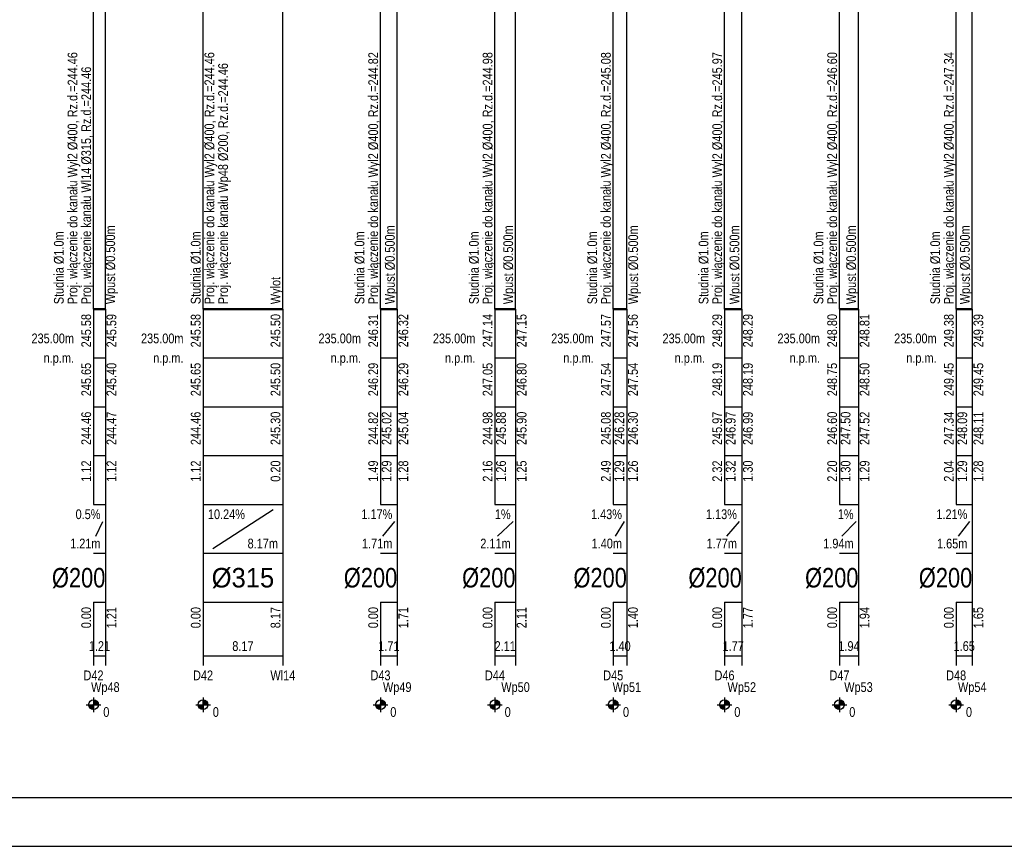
# Model space of a CAD drawing. Header units: metres. Extents: x 0 to 2625, y -705 to 306.
# Tile 11 of 34: x 869 to 1070, y -705 to -536. Entities that reach past the tile are written whole.
import ezdxf
from ezdxf.enums import TextEntityAlignment as Align

# ---------------------------------------------------------------- set-up
doc = ezdxf.new("R2010")
doc.units = ezdxf.units.M
doc.header["$LTSCALE"] = 0.2
for name, color, linetype in [('Liczby', 7, 'CONTINUOUS'), ('Linie_tabeli', 7, 'CONTINUOUS'), ('Opis_PZ', 7, 'CONTINUOUS'), ('Opis_wl', 7, 'CONTINUOUS'), ('warstwa_nr_0', 8, 'CONTINUOUS')]:
    doc.layers.add(name, color=color, linetype=linetype)
doc.styles.get("Standard").update_dxf_attribs({"font": 'arial.ttf'})

msp = doc.modelspace()

# ---------------------------------------------------------------- linework, layer by layer
at = {"layer": 'Liczby'}
for p, q in [((883.1657, -676.88178), (884.3971, -675.30578)), ((883.2222, -676.92278), (884.3406, -675.26478)), ((883.2814, -676.95978), (884.2814, -675.22778)), ((883.343, -676.99258), (884.2198, -675.19498)), ((883.4068, -677.02098), (884.156, -675.16658)), ((883.4724, -677.04488), (884.0904, -675.14268)), ((883.5395, -677.06408), (884.0233, -675.12348)), ((883.6078, -677.07858), (883.955, -675.10898)), ((883.6769, -677.08828), (883.8859, -675.09928)), ((883.7465, -677.09318), (883.8163, -675.09438)), ((883.7814, -674.59378), (883.7814, -677.59378)), ((905.5895, -676.88178), (906.8209, -675.30578)), ((905.646, -676.92278), (906.7644, -675.26478)), ((905.7052, -676.95978), (906.7052, -675.22778)), ((905.7668, -676.99258), (906.6436, -675.19498)), ((905.8306, -677.02098), (906.5798, -675.16658)), ((905.8962, -677.04488), (906.5142, -675.14268)), ((905.9633, -677.06408), (906.4471, -675.12348)), ((906.0316, -677.07858), (906.3788, -675.10898)), ((906.1007, -677.08828), (906.3097, -675.09928)), ((906.1703, -677.09318), (906.2401, -675.09438)), ((906.2052, -674.59378), (906.2052, -677.59378)), ((941.9234, -676.88178), (943.1548, -675.30578)), ((941.9799, -676.92278), (943.0983, -675.26478)), ((942.0391, -676.95978), (943.0391, -675.22778)), ((942.1007, -676.99258), (942.9775, -675.19498)), ((942.1645, -677.02098), (942.9137, -675.16658)), ((942.2301, -677.04488), (942.8481, -675.14268)), ((942.2972, -677.06408), (942.781, -675.12348)), ((942.3655, -677.07858), (942.7127, -675.10898)), ((942.4346, -677.08828), (942.6436, -675.09928)), ((942.5042, -677.09318), (942.574, -675.09438)), ((942.5391, -674.59378), (942.5391, -677.59378)), ((965.3461, -676.88178), (966.5775, -675.30578)), ((965.4026, -676.92278), (966.521, -675.26478)), ((965.4618, -676.95978), (966.4618, -675.22778)), ((965.5234, -676.99258), (966.4002, -675.19498)), ((965.5872, -677.02098), (966.3364, -675.16658)), ((965.6528, -677.04488), (966.2708, -675.14268)), ((965.7199, -677.06408), (966.2037, -675.12348)), ((965.7882, -677.07858), (966.1354, -675.10898)), ((965.8573, -677.08828), (966.0663, -675.09928)), ((965.9269, -677.09318), (965.9967, -675.09438)), ((965.9618, -674.59378), (965.9618, -677.59378)), ((989.5659, -676.88178), (990.7973, -675.30578)), ((989.6224, -676.92278), (990.7408, -675.26478)), ((989.6816, -676.95978), (990.6816, -675.22778)), ((989.7432, -676.99258), (990.62, -675.19498)), ((989.807, -677.02098), (990.5562, -675.16658)), ((989.8726, -677.04488), (990.4906, -675.14268)), ((989.9397, -677.06408), (990.4235, -675.12348)), ((990.008, -677.07858), (990.3552, -675.10898)), ((990.0771, -677.08828), (990.2861, -675.09928)), ((990.1467, -677.09318), (990.2165, -675.09438)), ((990.1816, -674.59378), (990.1816, -677.59378)), ((1012.3581, -676.88178), (1013.5895, -675.30578)), ((1012.4146, -676.92278), (1013.533, -675.26478)), ((1012.4738, -676.95978), (1013.4738, -675.22778)), ((1012.5354, -676.99258), (1013.4122, -675.19498)), ((1012.5992, -677.02098), (1013.3484, -675.16658)), ((1012.6648, -677.04488), (1013.2828, -675.14268)), ((1012.7319, -677.06408), (1013.2157, -675.12348)), ((1012.8002, -677.07858), (1013.1474, -675.10898)), ((1012.8693, -677.08828), (1013.0783, -675.09928)), ((1012.9389, -677.09318), (1013.0087, -675.09438)), ((1012.9738, -674.59378), (1012.9738, -677.59378)), ((1035.8929, -676.88178), (1037.1243, -675.30578)), ((1035.9494, -676.92278), (1037.0678, -675.26478)), ((1036.0086, -676.95978), (1037.0086, -675.22778)), ((1036.0702, -676.99258), (1036.947, -675.19498)), ((1036.134, -677.02098), (1036.8832, -675.16658)), ((1036.1996, -677.04488), (1036.8176, -675.14268)), ((1036.2667, -677.06408), (1036.7505, -675.12348)), ((1036.335, -677.07858), (1036.6822, -675.10898)), ((1036.4041, -677.08828), (1036.6131, -675.09928)), ((1036.4737, -677.09318), (1036.5435, -675.09438)), ((1036.5086, -674.59378), (1036.5086, -677.59378)), ((1059.7794, -676.88178), (1061.0108, -675.30578)), ((1059.8359, -676.92278), (1060.9543, -675.26478)), ((1059.8951, -676.95978), (1060.8951, -675.22778)), ((1059.9567, -676.99258), (1060.8335, -675.19498)), ((1060.0205, -677.02098), (1060.7697, -675.16658)), ((1060.0861, -677.04488), (1060.7041, -675.14268)), ((1060.1532, -677.06408), (1060.637, -675.12348)), ((1060.2215, -677.07858), (1060.5687, -675.10898)), ((1060.2906, -677.08828), (1060.4996, -675.09928)), ((1060.3602, -677.09318), (1060.43, -675.09438)), ((1060.3951, -674.59378), (1060.3951, -677.59378)), ((882.2814, -676.09378), (885.2814, -676.09378)), ((882.7838, -676.16358), (884.779, -676.02398)), ((882.7911, -676.23298), (884.7717, -675.95458)), ((882.8033, -676.30168), (884.7595, -675.88588)), ((882.8201, -676.36938), (884.7427, -675.81818)), ((882.8417, -676.43578), (884.7211, -675.75178)), ((882.8679, -676.50048), (884.6949, -675.68708)), ((882.8985, -676.56328), (884.6643, -675.62428)), ((882.9334, -676.62368), (884.6294, -675.56388)), ((882.9724, -676.68158), (884.5904, -675.50598)), ((883.0154, -676.73658), (884.5474, -675.45098)), ((883.0621, -676.78848), (884.5007, -675.39908)), ((883.1123, -676.83688), (884.4505, -675.35068)), ((904.7052, -676.09378), (907.7052, -676.09378)), ((905.2076, -676.16358), (907.2028, -676.02398)), ((905.2149, -676.23298), (907.1955, -675.95458)), ((905.2271, -676.30168), (907.1833, -675.88588)), ((905.2439, -676.36938), (907.1665, -675.81818)), ((905.2655, -676.43578), (907.1449, -675.75178)), ((905.2917, -676.50048), (907.1187, -675.68708)), ((905.3223, -676.56328), (907.0881, -675.62428)), ((905.3572, -676.62368), (907.0532, -675.56388)), ((905.3962, -676.68158), (907.0142, -675.50598)), ((905.4392, -676.73658), (906.9712, -675.45098)), ((905.4859, -676.78848), (906.9245, -675.39908)), ((905.5361, -676.83688), (906.8743, -675.35068)), ((941.0391, -676.09378), (944.0391, -676.09378)), ((941.5415, -676.16358), (943.5367, -676.02398)), ((941.5488, -676.23298), (943.5294, -675.95458)), ((941.561, -676.30168), (943.5172, -675.88588)), ((941.5778, -676.36938), (943.5004, -675.81818)), ((941.5994, -676.43578), (943.4788, -675.75178)), ((941.6256, -676.50048), (943.4526, -675.68708)), ((941.6562, -676.56328), (943.422, -675.62428)), ((941.6911, -676.62368), (943.3871, -675.56388)), ((941.7301, -676.68158), (943.3481, -675.50598)), ((941.7731, -676.73658), (943.3051, -675.45098)), ((941.8198, -676.78848), (943.2584, -675.39908)), ((941.87, -676.83688), (943.2082, -675.35068)), ((964.4618, -676.09378), (967.4618, -676.09378)), ((964.9642, -676.16358), (966.9594, -676.02398)), ((964.9715, -676.23298), (966.9521, -675.95458)), ((964.9837, -676.30168), (966.9399, -675.88588)), ((965.0005, -676.36938), (966.9231, -675.81818)), ((965.0221, -676.43578), (966.9015, -675.75178)), ((965.0483, -676.50048), (966.8753, -675.68708)), ((965.0789, -676.56328), (966.8447, -675.62428)), ((965.1138, -676.62368), (966.8098, -675.56388)), ((965.1528, -676.68158), (966.7708, -675.50598)), ((965.1958, -676.73658), (966.7278, -675.45098)), ((965.2425, -676.78848), (966.6811, -675.39908)), ((965.2927, -676.83688), (966.6309, -675.35068)), ((988.6816, -676.09378), (991.6816, -676.09378)), ((989.184, -676.16358), (991.1792, -676.02398)), ((989.1913, -676.23298), (991.1719, -675.95458)), ((989.2035, -676.30168), (991.1597, -675.88588)), ((989.2203, -676.36938), (991.1429, -675.81818)), ((989.2419, -676.43578), (991.1213, -675.75178)), ((989.2681, -676.50048), (991.0951, -675.68708)), ((989.2987, -676.56328), (991.0645, -675.62428)), ((989.3336, -676.62368), (991.0296, -675.56388)), ((989.3726, -676.68158), (990.9906, -675.50598)), ((989.4156, -676.73658), (990.9476, -675.45098)), ((989.4623, -676.78848), (990.9009, -675.39908)), ((989.5125, -676.83688), (990.8507, -675.35068)), ((1011.4738, -676.09378), (1014.4738, -676.09378)), ((1011.9762, -676.16358), (1013.9714, -676.02398)), ((1011.9835, -676.23298), (1013.9641, -675.95458)), ((1011.9957, -676.30168), (1013.9519, -675.88588)), ((1012.0125, -676.36938), (1013.9351, -675.81818)), ((1012.0341, -676.43578), (1013.9135, -675.75178)), ((1012.0603, -676.50048), (1013.8873, -675.68708)), ((1012.0909, -676.56328), (1013.8567, -675.62428)), ((1012.1258, -676.62368), (1013.8218, -675.56388)), ((1012.1648, -676.68158), (1013.7828, -675.50598)), ((1012.2078, -676.73658), (1013.7398, -675.45098)), ((1012.2545, -676.78848), (1013.6931, -675.39908)), ((1012.3047, -676.83688), (1013.6429, -675.35068)), ((1035.0086, -676.09378), (1038.0086, -676.09378)), ((1035.511, -676.16358), (1037.5062, -676.02398)), ((1035.5183, -676.23298), (1037.4989, -675.95458)), ((1035.5305, -676.30168), (1037.4867, -675.88588)), ((1035.5473, -676.36938), (1037.4699, -675.81818)), ((1035.5689, -676.43578), (1037.4483, -675.75178)), ((1035.5951, -676.50048), (1037.4221, -675.68708)), ((1035.6257, -676.56328), (1037.3915, -675.62428)), ((1035.6606, -676.62368), (1037.3566, -675.56388)), ((1035.6996, -676.68158), (1037.3176, -675.50598)), ((1035.7426, -676.73658), (1037.2746, -675.45098)), ((1035.7893, -676.78848), (1037.2279, -675.39908)), ((1035.8395, -676.83688), (1037.1777, -675.35068)), ((1058.8951, -676.09378), (1061.8951, -676.09378)), ((1059.3975, -676.16358), (1061.3927, -676.02398)), ((1059.4048, -676.23298), (1061.3854, -675.95458)), ((1059.417, -676.30168), (1061.3732, -675.88588)), ((1059.4338, -676.36938), (1061.3564, -675.81818)), ((1059.4554, -676.43578), (1061.3348, -675.75178)), ((1059.4816, -676.50048), (1061.3086, -675.68708)), ((1059.5122, -676.56328), (1061.278, -675.62428)), ((1059.5471, -676.62368), (1061.2431, -675.56388)), ((1059.5861, -676.68158), (1061.2041, -675.50598)), ((1059.6291, -676.73658), (1061.1611, -675.45098)), ((1059.6758, -676.78848), (1061.1144, -675.39908)), ((1059.726, -676.83688), (1061.0642, -675.35068))]:
    msp.add_line(p, q, dxfattribs=at)
for centre in [(883.7814, -676.09378), (906.2052, -676.09378), (942.5391, -676.09378), (965.9618, -676.09378), (990.1816, -676.09378), (1012.9738, -676.09378), (1036.5086, -676.09378), (1060.3951, -676.09378)]:
    msp.add_circle(centre, 1, dxfattribs=at)
at = {"layer": 'Linie_tabeli'}
for p, q in [((883.7814, -595.09378), (883.7814, -605.09378)), ((883.7814, -595.09378), (883.7814, -635.09378)), ((886.2052, -595.09378), (886.2052, -605.09378)), ((886.2052, -595.09378), (886.2052, -666.09378)), ((906.2052, -595.09378), (906.2052, -605.09378)), ((906.2052, -595.09378), (906.2052, -666.09378)), ((922.5391, -595.09378), (922.5391, -605.09378)), ((922.5391, -595.09378), (922.5391, -666.09378)), ((942.5391, -595.09378), (942.5391, -605.09378)), ((942.5391, -595.09378), (942.5391, -635.09378)), ((945.9618, -595.09378), (945.9618, -605.09378)), ((945.9618, -595.09378), (945.9618, -666.09378)), ((965.9618, -595.09378), (965.9618, -605.09378)), ((965.9618, -595.09378), (965.9618, -635.09378)), ((970.1816, -595.09378), (970.1816, -605.09378)), ((970.1816, -595.09378), (970.1816, -666.09378)), ((990.1816, -595.09378), (990.1816, -605.09378)), ((990.1816, -595.09378), (990.1816, -635.09378)), ((992.9738, -595.09378), (992.9738, -605.09378)), ((992.9738, -595.09378), (992.9738, -666.09378)), ((1012.9738, -595.09378), (1012.9738, -605.09378)), ((1012.9738, -595.09378), (1012.9738, -635.09378)), ((1016.5086, -595.09378), (1016.5086, -605.09378)), ((1016.5086, -595.09378), (1016.5086, -666.09378)), ((1036.5086, -595.09378), (1036.5086, -605.09378)), ((1036.5086, -595.09378), (1036.5086, -635.09378)), ((1040.3951, -595.09378), (1040.3951, -605.09378)), ((1040.3951, -595.09378), (1040.3951, -666.09378)), ((1060.3951, -595.09378), (1060.3951, -605.09378)), ((1060.3951, -595.09378), (1060.3951, -635.09378)), ((1063.6895, -595.09378), (1063.6895, -605.09378)), ((1063.6895, -595.09378), (1063.6895, -666.09378)), ((883.7814, -605.09378), (886.2052, -605.09378)), ((883.7814, -605.09378), (883.7814, -635.09378)), ((886.2052, -605.09378), (886.2052, -635.09378)), ((906.2052, -605.09378), (922.5391, -605.09378)), ((906.2052, -605.09378), (906.2052, -635.09378)), ((922.5391, -605.09378), (922.5391, -635.09378)), ((942.5391, -605.09378), (945.9618, -605.09378)), ((942.5391, -605.09378), (942.5391, -635.09378)), ((945.9618, -605.09378), (945.9618, -635.09378)), ((965.9618, -605.09378), (970.1816, -605.09378)), ((965.9618, -605.09378), (965.9618, -635.09378)), ((970.1816, -605.09378), (970.1816, -635.09378)), ((990.1816, -605.09378), (992.9738, -605.09378)), ((990.1816, -605.09378), (990.1816, -635.09378)), ((992.9738, -605.09378), (992.9738, -635.09378)), ((1012.9738, -605.09378), (1016.5086, -605.09378)), ((1012.9738, -605.09378), (1012.9738, -635.09378)), ((1016.5086, -605.09378), (1016.5086, -635.09378)), ((1036.5086, -605.09378), (1040.3951, -605.09378)), ((1036.5086, -605.09378), (1036.5086, -635.09378)), ((1040.3951, -605.09378), (1040.3951, -635.09378)), ((1060.3951, -605.09378), (1063.6895, -605.09378)), ((1060.3951, -605.09378), (1060.3951, -635.09378)), ((1063.6895, -605.09378), (1063.6895, -635.09378)), ((883.7814, -615.09378), (886.2052, -615.09378)), ((906.2052, -615.09378), (922.5391, -615.09378)), ((942.5391, -615.09378), (945.9618, -615.09378)), ((965.9618, -615.09378), (970.1816, -615.09378)), ((990.1816, -615.09378), (992.9738, -615.09378)), ((1012.9738, -615.09378), (1016.5086, -615.09378)), ((1036.5086, -615.09378), (1040.3951, -615.09378)), ((1060.3951, -615.09378), (1063.6895, -615.09378)), ((883.7814, -625.09378), (886.2052, -625.09378)), ((906.2052, -625.09378), (922.5391, -625.09378)), ((942.5391, -625.09378), (945.9618, -625.09378)), ((965.9618, -625.09378), (970.1816, -625.09378)), ((990.1816, -625.09378), (992.9738, -625.09378)), ((1012.9738, -625.09378), (1016.5086, -625.09378)), ((1036.5086, -625.09378), (1040.3951, -625.09378)), ((1060.3951, -625.09378), (1063.6895, -625.09378)), ((883.7814, -635.09378), (886.2052, -635.09378)), ((906.2052, -635.09378), (922.5391, -635.09378)), ((906.2052, -635.09378), (906.2052, -645.09378)), ((908.2052, -644.09378), (920.5391, -636.09378)), ((922.5391, -635.09378), (922.5391, -645.09378)), ((942.5391, -635.09378), (945.9618, -635.09378)), ((965.9618, -635.09378), (970.1816, -635.09378)), ((990.1816, -635.09378), (992.9738, -635.09378)), ((1012.9738, -635.09378), (1016.5086, -635.09378)), ((1036.5086, -635.09378), (1040.3951, -635.09378)), ((1060.3951, -635.09378), (1063.6895, -635.09378)), ((884.2814, -641.59378), (885.7052, -638.59378)), ((943.0391, -641.59378), (945.4618, -638.59378)), ((966.4618, -641.59378), (969.6816, -638.59378)), ((990.6816, -641.59378), (992.4738, -638.59378)), ((1013.4738, -641.59378), (1016.0086, -638.59378)), ((1037.0086, -641.59378), (1039.8951, -638.59378)), ((1060.8951, -641.59378), (1063.1895, -638.59378)), ((883.7814, -645.09378), (886.2052, -645.09378)), ((886.2052, -645.09378), (886.2052, -655.09378)), ((906.2052, -645.09378), (922.5391, -645.09378)), ((922.5391, -645.09378), (922.5391, -655.09378)), ((942.5391, -645.09378), (945.9618, -645.09378)), ((945.9618, -645.09378), (945.9618, -655.09378)), ((965.9618, -645.09378), (970.1816, -645.09378)), ((970.1816, -645.09378), (970.1816, -655.09378)), ((990.1816, -645.09378), (992.9738, -645.09378)), ((992.9738, -645.09378), (992.9738, -655.09378)), ((1012.9738, -645.09378), (1016.5086, -645.09378)), ((1016.5086, -645.09378), (1016.5086, -655.09378)), ((1036.5086, -645.09378), (1040.3951, -645.09378)), ((1040.3951, -645.09378), (1040.3951, -655.09378)), ((1060.3951, -645.09378), (1063.6895, -645.09378)), ((1063.6895, -645.09378), (1063.6895, -655.09378)), ((883.7814, -655.09378), (886.2052, -655.09378)), ((883.7814, -655.09378), (883.7814, -668.09378)), ((883.7814, -655.09378), (883.7814, -666.09378)), ((886.2052, -655.09378), (886.2052, -668.09378)), ((906.2052, -655.09378), (922.5391, -655.09378)), ((906.2052, -655.09378), (906.2052, -668.09378)), ((922.5391, -655.09378), (922.5391, -668.09378)), ((942.5391, -655.09378), (945.9618, -655.09378)), ((942.5391, -655.09378), (942.5391, -668.09378)), ((942.5391, -655.09378), (942.5391, -666.09378)), ((945.9618, -655.09378), (945.9618, -668.09378)), ((965.9618, -655.09378), (970.1816, -655.09378)), ((965.9618, -655.09378), (965.9618, -668.09378)), ((965.9618, -655.09378), (965.9618, -666.09378)), ((970.1816, -655.09378), (970.1816, -668.09378)), ((990.1816, -655.09378), (992.9738, -655.09378)), ((990.1816, -655.09378), (990.1816, -668.09378)), ((990.1816, -655.09378), (990.1816, -666.09378)), ((992.9738, -655.09378), (992.9738, -668.09378)), ((1012.9738, -655.09378), (1016.5086, -655.09378)), ((1012.9738, -655.09378), (1012.9738, -668.09378)), ((1012.9738, -655.09378), (1012.9738, -666.09378)), ((1016.5086, -655.09378), (1016.5086, -668.09378)), ((1036.5086, -655.09378), (1040.3951, -655.09378)), ((1036.5086, -655.09378), (1036.5086, -668.09378)), ((1036.5086, -655.09378), (1036.5086, -666.09378)), ((1040.3951, -655.09378), (1040.3951, -668.09378)), ((1060.3951, -655.09378), (1063.6895, -655.09378)), ((1060.3951, -655.09378), (1060.3951, -668.09378)), ((1060.3951, -655.09378), (1060.3951, -666.09378)), ((1063.6895, -655.09378), (1063.6895, -668.09378)), ((883.7814, -666.09378), (886.2052, -666.09378)), ((906.2052, -666.09378), (922.5391, -666.09378)), ((942.5391, -666.09378), (945.9618, -666.09378)), ((965.9618, -666.09378), (970.1816, -666.09378)), ((990.1816, -666.09378), (992.9738, -666.09378)), ((1012.9738, -666.09378), (1016.5086, -666.09378)), ((1036.5086, -666.09378), (1040.3951, -666.09378)), ((1060.3951, -666.09378), (1063.6895, -666.09378))]:
    msp.add_line(p, q, dxfattribs=at)
msp.add_lwpolyline([(30, -695.09378), (1458.6752, -695.09378), (1458.6752, -418.09378), (30, -418.09378)], close=True, dxfattribs=at)
for points in [[(1060.3951, -595.09378), (1060.3951, -472.83488)], [(1063.6895, -595.09378), (1063.6895, -473.01058)], [(1040.3951, -595.09378), (1040.3951, -478.91878)], [(1036.5086, -595.09378), (1036.5086, -480.23818)], [(1016.5086, -595.09378), (1016.5086, -484.18398)], [(1012.9738, -595.09378), (1012.9738, -486.50868)], [(992.9738, -595.09378), (992.9738, -491.10748)], [(970.1816, -595.09378), (970.1816, -495.07158)], [(990.1816, -595.09378), (990.1816, -495.32458)], [(922.5391, -595.09378), (922.5391, -497.59378)], [(965.9618, -595.09378), (965.9618, -496.30008)], [(942.5391, -595.09378), (942.5391, -497.98308)], [(883.7814, -595.09378), (883.7814, -501.47088)], [(906.2052, -595.09378), (906.2052, -501.47088)], [(945.9618, -595.09378), (945.9618, -503.73288)], [(886.2052, -595.09378), (886.2052, -509.39778)]]:
    msp.add_lwpolyline(points, dxfattribs=at)
for points in [[(883.7814, -595.09378, 0.5, 0.5, 0), (886.2052, -595.09378, 0.5, 0.5, 0)], [(906.2052, -595.09378, 0.5, 0.5, 0), (922.5391, -595.09378, 0.5, 0.5, 0)], [(942.5391, -595.09378, 0.5, 0.5, 0), (945.9618, -595.09378, 0.5, 0.5, 0)], [(965.9618, -595.09378, 0.5, 0.5, 0), (970.1816, -595.09378, 0.5, 0.5, 0)], [(990.1816, -595.09378, 0.5, 0.5, 0), (992.9738, -595.09378, 0.5, 0.5, 0)], [(1012.9738, -595.09378, 0.5, 0.5, 0), (1016.5086, -595.09378, 0.5, 0.5, 0)], [(1036.5086, -595.09378, 0.5, 0.5, 0), (1040.3951, -595.09378, 0.5, 0.5, 0)], [(1060.3951, -595.09378, 0.5, 0.5, 0), (1063.6895, -595.09378, 0.5, 0.5, 0)]]:
    msp.add_lwpolyline(points, format="xyseb", dxfattribs=at)
at = {"layer": 'warstwa_nr_0'}
msp.add_lwpolyline([(0, -705.09378), (1468.6752, -705.09378), (1468.6752, -408.09378), (0, -408.09378)], close=True, dxfattribs=at)

# ---------------------------------------------------------------- texts
at = {"layer": 'Liczby', "width": 0.8}
for s, p in [('245.58', (883.2814, -596.09378)), ('245.59', (888.4552, -596.09378)), ('245.58', (905.7052, -596.09378)), ('245.50', (922.0391, -596.09378)), ('246.31', (942.0391, -596.09378)), ('246.32', (948.2118, -596.09378)), ('247.14', (965.4618, -596.09378)), ('247.15', (972.4316, -596.09378)), ('247.57', (989.6816, -596.09378)), ('247.56', (995.2238, -596.09378)), ('248.29', (1012.4738, -596.09378)), ('248.29', (1018.7586, -596.09378)), ('248.80', (1036.0086, -596.09378)), ('248.81', (1042.6451, -596.09378)), ('249.38', (1059.8951, -596.09378)), ('249.39', (1065.9395, -596.09378)), ('245.65', (883.2814, -606.09378)), ('245.40', (888.4552, -606.09378)), ('245.65', (905.7052, -606.09378)), ('245.50', (922.0391, -606.09378)), ('246.29', (942.0391, -606.09378)), ('246.29', (948.2118, -606.09378)), ('247.05', (965.4618, -606.09378)), ('246.80', (972.4316, -606.09378)), ('247.54', (989.6816, -606.09378)), ('247.54', (995.2238, -606.09378)), ('248.19', (1012.4738, -606.09378)), ('248.19', (1018.7586, -606.09378)), ('248.75', (1036.0086, -606.09378)), ('248.50', (1042.6451, -606.09378)), ('249.45', (1059.8951, -606.09378)), ('249.45', (1065.9395, -606.09378)), ('244.46', (883.2814, -616.09378)), ('244.47', (888.4552, -616.09378)), ('244.46', (905.7052, -616.09378)), ('245.30', (922.0391, -616.09378)), ('244.82', (942.0391, -616.09378)), ('245.02', (944.7891, -616.09378)), ('245.04', (948.2118, -616.09378)), ('244.98', (965.4618, -616.09378)), ('245.88', (968.2118, -616.09378)), ('245.90', (972.4316, -616.09378)), ('245.08', (989.6816, -616.09378)), ('246.28', (992.4316, -616.09378)), ('246.30', (995.2238, -616.09378)), ('245.97', (1012.4738, -616.09378)), ('246.97', (1015.2238, -616.09378)), ('246.99', (1018.7586, -616.09378)), ('246.60', (1036.0086, -616.09378)), ('247.50', (1038.7586, -616.09378)), ('247.52', (1042.6451, -616.09378)), ('247.34', (1059.8951, -616.09378)), ('248.09', (1062.6451, -616.09378)), ('248.11', (1065.9395, -616.09378)), ('1.12', (883.2814, -626.09378)), ('1.12', (888.4552, -626.09378)), ('1.12', (905.7052, -626.09378)), ('0.20', (922.0391, -626.09378)), ('1.49', (942.0391, -626.09378)), ('1.29', (944.7891, -626.09378)), ('1.28', (948.2118, -626.09378)), ('2.16', (965.4618, -626.09378)), ('1.26', (968.2118, -626.09378)), ('1.25', (972.4316, -626.09378)), ('2.49', (989.6816, -626.09378)), ('1.29', (992.4316, -626.09378)), ('1.26', (995.2238, -626.09378)), ('2.32', (1012.4738, -626.09378)), ('1.32', (1015.2238, -626.09378)), ('1.30', (1018.7586, -626.09378)), ('2.20', (1036.0086, -626.09378)), ('1.30', (1038.7586, -626.09378)), ('1.29', (1042.6451, -626.09378)), ('2.04', (1059.8951, -626.09378)), ('1.29', (1062.6451, -626.09378)), ('1.28', (1065.9395, -626.09378)), ('0.00', (883.2814, -656.09378)), ('1.21', (888.4552, -656.09378)), ('0.00', (905.7052, -656.09378)), ('8.17', (922.0391, -656.09378)), ('0.00', (942.0391, -656.09378)), ('1.71', (948.2118, -656.09378)), ('0.00', (965.4618, -656.09378)), ('2.11', (972.4316, -656.09378)), ('0.00', (989.6816, -656.09378)), ('1.40', (995.2238, -656.09378)), ('0.00', (1012.4738, -656.09378)), ('1.77', (1018.7586, -656.09378)), ('0.00', (1036.0086, -656.09378)), ('1.94', (1042.6451, -656.09378)), ('0.00', (1059.8951, -656.09378)), ('1.65', (1065.9395, -656.09378))]:
    msp.add_text(s, height=2, rotation=90, dxfattribs=at).set_placement(p, align=Align.RIGHT)
for s, height, p in [('0.5%', 2, (885.2052, -638.09378)), ('1.17%', 2, (944.9618, -638.09378)), ('1%', 2, (969.1816, -638.09378)), ('1.43%', 2, (991.9738, -638.09378)), ('1.13%', 2, (1015.5086, -638.09378)), ('1%', 2, (1039.3951, -638.09378)), ('1.21%', 2, (1062.6895, -638.09378)), ('1.21m', 2, (885.2052, -644.09378)), ('8.17m', 2, (921.5391, -644.09378)), ('1.71m', 2, (944.9618, -644.09378)), ('2.11m', 2, (969.1816, -644.09378)), ('1.40m', 2, (991.9738, -644.09378)), ('1.77m', 2, (1015.5086, -644.09378)), ('1.94m', 2, (1039.3951, -644.09378)), ('1.65m', 2, (1062.6895, -644.09378)), ('%%C200', 4, (886.2052, -652.09378)), ('%%C200', 4, (945.9618, -652.09378)), ('%%C200', 4, (970.1816, -652.09378)), ('%%C200', 4, (992.9738, -652.09378)), ('%%C200', 4, (1016.5086, -652.09378)), ('%%C200', 4, (1040.3951, -652.09378)), ('%%C200', 4, (1063.6895, -652.09378))]:
    msp.add_text(s, height=height, dxfattribs=at).set_placement(p, align=Align.RIGHT)
for s, p in [('10.24%', (907.2052, -638.09378)), ('0', (885.7814, -678.59378)), ('0', (908.2052, -678.59378)), ('0', (944.5391, -678.59378)), ('0', (967.9618, -678.59378)), ('0', (992.1816, -678.59378)), ('0', (1014.9738, -678.59378)), ('0', (1038.5086, -678.59378)), ('0', (1062.3951, -678.59378))]:
    msp.add_text(s, height=2, dxfattribs=at).set_placement(p)
at = {"layer": 'Liczby', "width": 0.936367}
msp.add_text('%%C315', height=4, dxfattribs=at).set_placement((907.9722, -652.09378), (920.7722, -652.09378), align=Align.FIT)
at = {"layer": 'Liczby', "width": 0.8}
for s, p in [('1.21', (884.9933, -665.09378)), ('8.17', (914.3722, -665.09378)), ('1.71', (944.2504, -665.09378)), ('2.11', (968.0717, -665.09378)), ('1.40', (991.5777, -665.09378)), ('1.77', (1014.7412, -665.09378)), ('1.94', (1038.4519, -665.09378)), ('1.65', (1062.0423, -665.09378)), ('D42', (883.7814, -671.09378)), ('D42', (906.2052, -671.09378)), ('Wl14', (922.5391, -671.09378)), ('D43', (942.5391, -671.09378)), ('D44', (965.9618, -671.09378)), ('D45', (990.1816, -671.09378)), ('D46', (1012.9738, -671.09378)), ('D47', (1036.5086, -671.09378)), ('D48', (1060.3951, -671.09378)), ('Wp48', (886.2052, -673.49378)), ('Wp49', (945.9618, -673.49378)), ('Wp50', (970.1816, -673.49378)), ('Wp51', (992.9738, -673.49378)), ('Wp52', (1016.5086, -673.49378)), ('Wp53', (1040.3951, -673.49378)), ('Wp54', (1063.6895, -673.49378))]:
    msp.add_text(s, height=2, dxfattribs=at).set_placement(p, align=Align.CENTER)
at = {"layer": 'Linie_tabeli', "width": 0.8}
for s, p in [('235.00m', (879.7814, -602.09378)), ('235.00m', (902.2052, -602.09378)), ('235.00m', (938.5391, -602.09378)), ('235.00m', (961.9618, -602.09378)), ('235.00m', (986.1816, -602.09378)), ('235.00m', (1008.9738, -602.09378)), ('235.00m', (1032.5086, -602.09378)), ('235.00m', (1056.3951, -602.09378)), ('n.p.m.', (879.7814, -606.09378)), ('n.p.m.', (902.2052, -606.09378)), ('n.p.m.', (938.5391, -606.09378)), ('n.p.m.', (961.9618, -606.09378)), ('n.p.m.', (986.1816, -606.09378)), ('n.p.m.', (1008.9738, -606.09378)), ('n.p.m.', (1032.5086, -606.09378)), ('n.p.m.', (1056.3951, -606.09378))]:
    msp.add_text(s, height=2, dxfattribs=at).set_placement(p, align=Align.RIGHT)
at = {"layer": 'Opis_PZ', "width": 0.8}
for s, p in [('Wpust %%C0.500m', (888.2052, -594.09378)), ('Wpust %%C0.500m', (945.4618, -594.09378)), ('Wpust %%C0.500m', (969.6816, -594.09378)), ('Wpust %%C0.500m', (995.2738, -594.09378)), ('Wpust %%C0.500m', (1016.0086, -594.09378)), ('Wpust %%C0.500m', (1039.8951, -594.09378)), ('Wpust %%C0.500m', (1063.1895, -594.09378)), ('Studnia %%C1.0m', (877.6814, -594.09378)), ('Studnia %%C1.0m', (905.7052, -594.09378)), ('Studnia %%C1.0m', (939.2391, -594.09378)), ('Studnia %%C1.0m', (962.6618, -594.09378)), ('Studnia %%C1.0m', (986.8816, -594.09378)), ('Studnia %%C1.0m', (1009.6738, -594.09378)), ('Studnia %%C1.0m', (1033.2086, -594.09378)), ('Studnia %%C1.0m', (1057.0951, -594.09378)), ('Wylot', (922.0391, -594.09378))]:
    msp.add_text(s, height=2, rotation=90, dxfattribs=at).set_placement(p)
at = {"layer": 'Opis_wl', "width": 0.8}
for s, p in [('Proj. włączenie do kanału Wyl2 %%C400, Rz.d.=244.46', (880.4814, -594.09378)), ('Proj. włączenie do kanału Wyl2 %%C400, Rz.d.=244.46', (908.5052, -594.09378)), ('Proj. włączenie do kanału Wyl2 %%C400, Rz.d.=244.82', (942.0391, -594.09378)), ('Proj. włączenie do kanału Wyl2 %%C400, Rz.d.=244.98', (965.4618, -594.09378)), ('Proj. włączenie do kanału Wyl2 %%C400, Rz.d.=245.08', (989.6816, -594.09378)), ('Proj. włączenie do kanału Wyl2 %%C400, Rz.d.=245.97', (1012.4738, -594.09378)), ('Proj. włączenie do kanału Wyl2 %%C400, Rz.d.=246.60', (1036.0086, -594.09378)), ('Proj. włączenie do kanału Wyl2 %%C400, Rz.d.=247.34', (1059.8951, -594.09378)), ('Proj. włączenie kanału Wl14 %%C315, Rz.d.=244.46', (883.2814, -594.09378)), ('Proj. włączenie kanału Wp48 %%C200, Rz.d.=244.46', (911.3052, -594.09378))]:
    msp.add_text(s, height=2, rotation=90, dxfattribs=at).set_placement(p)

doc.saveas('drawing.dxf')
